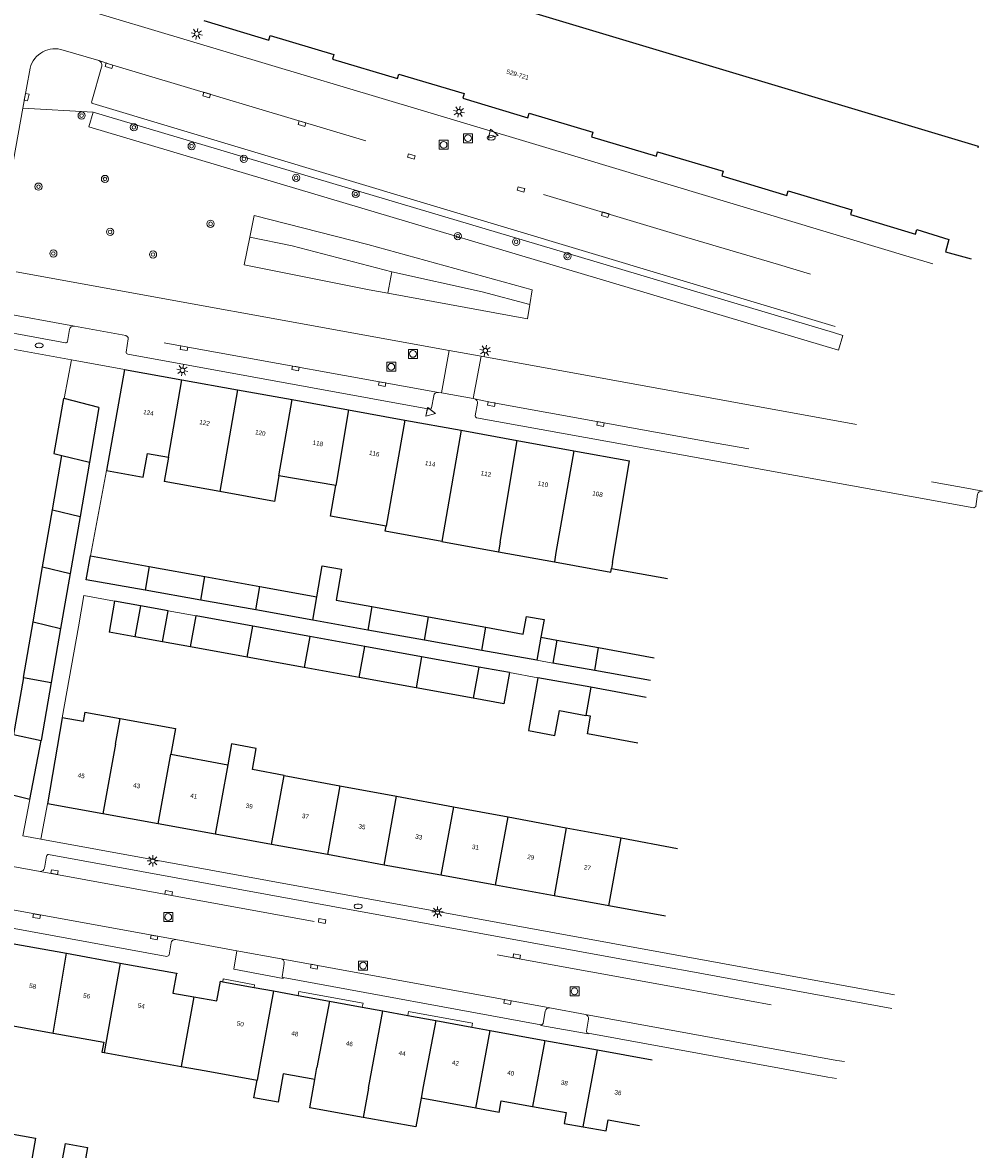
# Model space of a CAD drawing. Extents: x 131101 to 132041, y 397511 to 398853.
# Tile 79 of 80: x 131773 to 131879, y 398522 to 398647. Entities that reach past the tile are written whole.
import ezdxf
from ezdxf.enums import TextEntityAlignment as Align

# ---------------------------------------------------------------- set-up
doc = ezdxf.new("R2010")
doc.units = 0
doc.linetypes.add('DGN Style 1', pattern=[30.960434, 0.051515, -30.90892])
doc.linetypes.add('DGN Style 2', pattern=[51.514866, 30.90892, -20.605946])
doc.layers.add('_vervallen situatie', color=250, linetype='Continuous', lineweight=9, plot=False)
for name, color, linetype, lineweight in [('gg-afsc-erfafscheiding', 250, 'Continuous', 9), ('gg-afsc-muur', 250, 'Continuous', 9), ('gg-bbg-bijgebouw', 10, 'Continuous', 25), ('gg-bbg-gedigitaliseerde bebouwing', 10, 'Continuous', 25), ('gg-bbg-gedigitaliseerde bijgebouw', 10, 'Continuous', 25), ('gg-bbg-hoofdgebouw', 10, 'Continuous', 25), ('gg-bbg-luifel en loopbrug', 10, 'DGN Style 2', 25), ('gg-bbg-tussenscheiding', 10, 'Continuous', 25), ('gg-knt-verharding', 250, 'Continuous', 9), ('gg-knt-verharding nz', 250, 'DGN Style 2', 9), ('gt-grn-groengrens', 250, 'Continuous', 9), ('gt-grn-vlakafsluiter', 250, 'DGN Style 1', 9), ('gt-grn-weggrens', 250, 'Continuous', 9), ('gt-symb-boom', 250, 'Continuous', 9), ('gt-symb-brandkraan', 250, 'Continuous', 9), ('gt-symb-kolk', 250, 'Continuous', 9), ('gt-symb-lichtmast', 250, 'Continuous', 9), ('gt-symb-rioolschacht', 250, 'Continuous', 9), ('gt-symb-waterafsluiter', 250, 'Continuous', 9), ('X-AL-huisnummers', 2, 'Continuous', 25)]:
    doc.layers.add(name, color=color, linetype=linetype, lineweight=lineweight)
doc.styles.add('CS Annotative', font='arial.ttf')

# ---------------------------------------------------------------- blocks, each defined once
blk = doc.blocks.new('gt0-KOLK')
at = {"layer": 'gt-symb-kolk', "flags": 128}
blk.add_lwpolyline([(0, 0), (0.38, 0), (0.38, 0.4), (-0.38, 0.4), (-0.38, 0), (0, 0)], dxfattribs=at)
blk = doc.blocks.new('gt0-RS')
at = {"layer": 'gt-symb-rioolschacht', "flags": 128}
blk.add_lwpolyline([(-0.5, -0.5), (0.5, -0.5), (0.5, 0.5), (-0.5, 0.5), (-0.5, -0.5)], close=True, dxfattribs=at)
at = {"layer": 'gt-symb-rioolschacht'}
blk.add_circle((0, 0), 0.375, dxfattribs=at)
blk = doc.blocks.new('gt0-WAFSL')
at = {"layer": 'gt-symb-waterafsluiter'}
for p, q in [((-0.5, -0.33), (0, 0.67)), ((0, 0.67), (0.5, -0.33)), ((0.5, -0.33), (-0.5, -0.33))]:
    blk.add_line(p, q, dxfattribs=at)
blk = doc.blocks.new('gt0-LMAST')
at = {"layer": 'gt-symb-lichtmast'}
for p, q in [((-0.18, 0.17), (-0.45, 0.44)), ((-0.01, 0.25), (-0.01, 0.62)), ((0.17, 0.17), (0.44, 0.44)), ((-0.26, 0), (-0.63, 0)), ((-0.18, -0.18), (-0.45, -0.45)), ((-0.01, -0.25), (-0.01, -0.63)), ((0.44, -0.45), (0.17, -0.18)), ((0.24, 0), (0.62, 0))]:
    blk.add_line(p, q, dxfattribs=at)
blk.add_circle((-0.01, 0), 0.25, dxfattribs=at)
blk = doc.blocks.new('gt0-BOOM')
at = {"layer": 'gt-symb-boom'}
for radius in [0.4, 0.2]:
    blk.add_circle((0, 0), radius, dxfattribs=at)
blk = doc.blocks.new('gt0-BR')
at = {"layer": 'gt-symb-brandkraan', "extrusion": (0, 0, -1)}
for centre, radius, start, end in [((0.24, 0), 0.206, 287.5669, 72.4331), ((-0.6, -2.66), 3, 72.4331, 73.108), ((0, -0.69), 0.938, 73.108, 106.892), ((0.6, -2.66), 3, 106.892, 107.5669), ((-0.24, 0), 0.206, 107.5669, 252.433), ((-0.6, 2.66), 3, 286.892, 287.5669), ((0.6, 2.66), 3, 252.433, 253.1079)]:
    blk.add_arc(centre, radius, start, end, dxfattribs=at)
at = {"layer": 'gt-symb-brandkraan'}
blk.add_arc((0, 0.69), 0.938, 253.108, 286.8921, dxfattribs=at)
blk = doc.blocks.new('_vervallen situatie')
at = {"layer": 'gt-symb-brandkraan'}
for p in [(131824.52, 398634.63), (131774.4, 398611.6), (131809.76, 398549.39)]:
    blk.add_blockref('gt0-BR', p, dxfattribs=at)

msp = doc.modelspace()

# ---------------------------------------------------------------- linework, layer by layer
at = {"layer": 'gg-afsc-erfafscheiding'}
for p, q in [((131781.86, 398597.74), (131780.09, 398588.28)), ((131791.8, 398581.6), (131788.71, 398582.16)), ((131776.96, 398570.3), (131778.74, 398580.4)), ((131831.36, 398576.36), (131829.6, 398576.68)), ((131826.56, 398575.31), (131829.71, 398574.74)), ((131775.3, 398560.76), (131774.59, 398556.82))]:
    msp.add_line(p, q, dxfattribs=at)
at = {"layer": 'gg-afsc-erfafscheiding', "flags": 128}
msp.add_lwpolyline([(131782.76, 398583.24), (131779.36, 398583.85), (131778.74, 398580.4)], dxfattribs=at)
at = {"layer": 'gg-afsc-muur'}
for p, q in [((131765.75, 398612.23), (131777.98, 398610.02)), ((131777.98, 398610.02), (131777.18, 398605.71))]:
    msp.add_line(p, q, dxfattribs=at)
at = {"layer": 'gg-bbg-bijgebouw'}
for p, q in [((131777.1, 398605.73), (131777.18, 398605.71)), ((131781.02, 398604.73), (131777.18, 398605.71)), ((131773.35, 398561.24), (131768.05, 398562.53))]:
    msp.add_line(p, q, dxfattribs=at)
at = {"layer": 'gg-bbg-gedigitaliseerde bebouwing'}
for p, q in [((131788.72, 398599.22), (131788.25, 398596.52)), ((131794.42, 398595.4), (131788.25, 398596.52)), ((131807.28, 398596.06), (131800.99, 398597.13)), ((131800.49, 398594.3), (131794.42, 398595.4)), ((131819.05, 398589.86), (131825.33, 398588.72)), ((131825.33, 398588.72), (131831.53, 398587.6)), ((131837.88, 398586.86), (131844.08, 398585.74)), ((131779.45, 398570.93), (131783.36, 398570.23)), ((131789, 398566.25), (131795.31, 398565.08)), ((131801.58, 398563.91), (131807.75, 398562.77)), ((131807.75, 398562.77), (131814.03, 398561.6)), ((131814.03, 398561.6), (131820.35, 398560.43)), ((131820.35, 398560.43), (131826.41, 398559.31)), ((131826.41, 398559.31), (131832.84, 398558.11)), ((131832.84, 398558.11), (131838.93, 398556.98)), ((131838.93, 398556.98), (131845.2, 398555.82)), ((131769.83, 398536.42), (131775.93, 398535.33)), ((131781.62, 398533.16), (131790.14, 398531.62)), ((131790.14, 398531.62), (131792.91, 398531.13)), ((131792.91, 398531.13), (131798.56, 398530.11)), ((131816.75, 398528.1), (131816.18, 398524.94)), ((131822.82, 398527), (131816.75, 398528.1)), ((131825.4, 398526.53), (131822.82, 398527)), ((131816.18, 398524.94), (131810.32, 398525.98))]:
    msp.add_line(p, q, dxfattribs=at)
at = {"layer": 'gg-bbg-gedigitaliseerde bebouwing', "flags": 128}
for points in [[(131781.86, 398597.74), (131785.92, 398597.01), (131786.39, 398599.62), (131788.72, 398599.22)], [(131800.99, 398597.13), (131800.98, 398597.13), (131800.49, 398594.3)], [(131812.88, 398591.55), (131806.7, 398592.65), (131807.28, 398596.06)], [(131819.05, 398589.86), (131812.78, 398590.99), (131812.88, 398591.55)], [(131831.53, 398587.6), (131837.81, 398586.46), (131837.88, 398586.86)], [(131779.45, 398570.93), (131779.26, 398569.89), (131776.96, 398570.3)], [(131783.36, 398570.23), (131789.52, 398569.11), (131789, 398566.25)], [(131801.58, 398563.91), (131798.04, 398564.57), (131798.47, 398566.9), (131795.73, 398567.41), (131795.31, 398565.08)], [(131775.93, 398535.33), (131781.57, 398534.32), (131781.36, 398533.21), (131781.62, 398533.16)], [(131804.96, 398530.19), (131801.47, 398530.82), (131800.91, 398527.67), (131798.21, 398528.15), (131798.56, 398530.11)], [(131810.32, 398525.98), (131804.4, 398527.05), (131804.96, 398530.19)], [(131825.4, 398526.53), (131825.63, 398527.83), (131829.12, 398527.2)], [(131829.12, 398527.2), (131832.84, 398526.53), (131832.61, 398525.3), (131834.72, 398524.92)], [(131834.72, 398524.92), (131837.28, 398524.47), (131837.51, 398525.72), (131840.99, 398525.09)]]:
    msp.add_lwpolyline(points, dxfattribs=at)
at = {"layer": 'gg-bbg-gedigitaliseerde bijgebouw'}
for p, q in [((131781.02, 398604.73), (131779.97, 398598.66)), ((131775.86, 398593.37), (131776.91, 398599.41)), ((131779.97, 398598.66), (131778.93, 398592.62)), ((131774.76, 398587.03), (131775.86, 398593.37)), ((131778.93, 398592.62), (131777.83, 398586.31)), ((131780.09, 398588.28), (131786.61, 398587.09)), ((131773.71, 398580.94), (131774.76, 398587.03)), ((131777.83, 398586.31), (131776.77, 398580.2)), ((131786.61, 398587.09), (131792.78, 398585.98)), ((131792.78, 398585.98), (131798.86, 398584.88)), ((131798.86, 398584.88), (131805.18, 398583.73)), ((131792.32, 398583.35), (131786.15, 398584.45)), ((131782.76, 398583.24), (131782.14, 398579.79)), ((131785.62, 398582.72), (131782.76, 398583.24)), ((131788.71, 398582.16), (131785.62, 398582.72)), ((131798.41, 398582.26), (131792.32, 398583.35)), ((131811.3, 398582.63), (131817.59, 398581.49)), ((131798.09, 398580.47), (131791.8, 398581.6)), ((131804.74, 398581.13), (131798.41, 398582.26)), ((131810.84, 398580.03), (131804.74, 398581.13)), ((131817.59, 398581.49), (131823.92, 398580.34)), ((131772.64, 398574.78), (131773.71, 398580.94)), ((131776.77, 398580.2), (131775.73, 398574.21)), ((131804.42, 398579.32), (131798.09, 398580.47)), ((131817.14, 398578.91), (131810.84, 398580.03)), ((131784.99, 398579.28), (131782.14, 398579.79)), ((131788.08, 398578.72), (131784.99, 398579.28)), ((131810.52, 398578.21), (131804.42, 398579.32)), ((131823.49, 398577.77), (131817.14, 398578.91)), ((131831.82, 398578.91), (131836.43, 398578.08)), ((131797.47, 398577.02), (131791.18, 398578.16)), ((131816.81, 398577.07), (131810.52, 398578.21)), ((131829.6, 398576.68), (131823.49, 398577.77)), ((131836.43, 398578.08), (131842.61, 398576.96)), ((131803.78, 398575.88), (131797.47, 398577.02)), ((131823.17, 398575.92), (131816.81, 398577.07)), ((131836.01, 398575.53), (131831.36, 398576.36)), ((131809.9, 398574.77), (131803.78, 398575.88)), ((131826.56, 398575.31), (131823.17, 398575.92)), ((131842.18, 398574.43), (131836.01, 398575.53)), ((131772.64, 398574.78), (131771.54, 398568.46)), ((131775.73, 398574.21), (131774.62, 398567.78)), ((131816.19, 398573.63), (131809.9, 398574.77)), ((131822.54, 398572.48), (131816.19, 398573.63)), ((131835.58, 398573.68), (131829.71, 398574.74)), ((131841.7, 398572.57), (131835.58, 398573.68)), ((131773.35, 398561.24), (131774.62, 398567.78))]:
    msp.add_line(p, q, dxfattribs=at)
at = {"layer": 'gg-bbg-gedigitaliseerde bijgebouw', "flags": 128}
for points in [[(131777.1, 398605.73), (131776.03, 398599.61), (131776.91, 398599.41)], [(131786.15, 398584.45), (131779.61, 398585.62), (131780.09, 398588.28)], [(131805.18, 398583.73), (131805.77, 398587.17), (131807.92, 398586.8), (131807.33, 398583.34), (131811.3, 398582.63)], [(131823.92, 398580.34), (131828.09, 398579.58), (131828.43, 398581.54), (131830.4, 398581.2), (131830.05, 398579.23)], [(131826.56, 398575.31), (131825.94, 398571.86), (131822.54, 398572.48)], [(131829.71, 398574.74), (131828.65, 398568.88), (131831.6, 398568.34), (131832.1, 398571.1), (131835.03, 398570.57)], [(131840.8, 398567.49), (131835.19, 398568.51), (131835.55, 398570.48), (131835.03, 398570.57)], [(131767.77, 398524.79), (131773.98, 398523.68), (131773.38, 398520.32)], [(131776.69, 398519.72), (131777.3, 398523.09), (131779.77, 398522.65), (131779.17, 398519.28)]]:
    msp.add_lwpolyline(points, dxfattribs=at)
at = {"layer": 'gg-bbg-hoofdgebouw'}
for p, q in [((131783.86, 398608.95), (131781.86, 398597.74)), ((131783.86, 398608.95), (131790.21, 398607.8)), ((131790.21, 398607.8), (131796.39, 398606.68)), ((131796.39, 398606.68), (131802.44, 398605.59)), ((131802.44, 398605.59), (131808.71, 398604.45)), ((131808.71, 398604.45), (131814.96, 398603.32)), ((131814.96, 398603.32), (131821.19, 398602.19)), ((131821.19, 398602.19), (131827.39, 398601.07)), ((131827.39, 398601.07), (131833.7, 398599.92)), ((131833.7, 398599.92), (131839.85, 398598.81)), ((131776.96, 398570.3), (131775.3, 398560.76)), ((131781.45, 398559.64), (131775.3, 398560.76)), ((131787.59, 398558.53), (131781.45, 398559.64)), ((131793.92, 398557.38), (131787.59, 398558.53)), ((131800.17, 398556.24), (131793.92, 398557.38)), ((131806.37, 398555.12), (131800.17, 398556.24)), ((131812.66, 398553.97), (131806.37, 398555.12)), ((131818.96, 398552.83), (131812.66, 398553.97)), ((131825.02, 398551.73), (131818.96, 398552.83)), ((131831.51, 398550.55), (131825.02, 398551.73)), ((131837.59, 398549.45), (131831.51, 398550.55)), ((131843.87, 398548.3), (131837.59, 398549.45)), ((131771.4, 398545.27), (131777.44, 398544.18)), ((131777.44, 398544.18), (131783.38, 398543.1)), ((131783.38, 398543.1), (131789.63, 398541.96)), ((131794.5, 398541.08), (131794.75, 398541.03)), ((131794.75, 398541.03), (131798.23, 398540.4)), ((131798.23, 398540.4), (131800.4, 398540.01)), ((131800.4, 398540.01), (131803.13, 398539.51)), ((131803.13, 398539.51), (131806.59, 398538.88)), ((131806.59, 398538.88), (131810.23, 398538.21)), ((131810.23, 398538.21), (131812.5, 398537.8)), ((131812.5, 398537.8), (131815.27, 398537.29)), ((131815.27, 398537.29), (131818.37, 398536.73)), ((131818.37, 398536.73), (131822.39, 398536)), ((131822.39, 398536), (131824.4, 398535.63)), ((131824.4, 398535.63), (131830.47, 398534.52)), ((131830.47, 398534.52), (131836.3, 398533.46)), ((131836.3, 398533.46), (131842.37, 398532.35))]:
    msp.add_line(p, q, dxfattribs=at)
at = {"layer": 'gg-bbg-hoofdgebouw', "flags": 128}
for points in [[(131878.55, 398633.54), (131878.59, 398633.66), (131777.87, 398663.91), (131774.75, 398653.51)], [(131792.65, 398647.64), (131799.86, 398645.48), (131800.02, 398645.98), (131807.08, 398643.88), (131806.92, 398643.36), (131814.14, 398641.2), (131814.29, 398641.7), (131821.54, 398639.53), (131821.38, 398639.02), (131828.59, 398636.86), (131828.73, 398637.36), (131835.8, 398635.26), (131835.64, 398634.74), (131842.85, 398632.59), (131842.98, 398633.06), (131850.26, 398630.92), (131850.11, 398630.4), (131857.31, 398628.23), (131857.46, 398628.75), (131864.51, 398626.63), (131864.36, 398626.12), (131871.57, 398623.95), (131871.72, 398624.45), (131875.28, 398623.36), (131874.92, 398621.98), (131877.77, 398621.22)], [(131789.63, 398541.96), (131789.23, 398539.76), (131791.53, 398539.35)], [(131791.53, 398539.35), (131794.1, 398538.89), (131794.5, 398541.08)]]:
    msp.add_lwpolyline(points, dxfattribs=at)
at = {"layer": 'gg-bbg-luifel en loopbrug'}
for p, q in [((131788.08, 398578.72), (131788.71, 398582.16)), ((131791.18, 398578.16), (131791.8, 398581.6)), ((131791.18, 398578.16), (131788.08, 398578.72)), ((131830.05, 398579.23), (131829.6, 398576.68)), ((131830.05, 398579.23), (131831.82, 398578.91)), ((131831.82, 398578.91), (131831.36, 398576.36))]:
    msp.add_line(p, q, dxfattribs=at)
at = {"layer": 'gg-bbg-tussenscheiding'}
for p, q in [((131788.72, 398599.22), (131790.21, 398607.8)), ((131796.39, 398606.68), (131794.42, 398595.4)), ((131800.99, 398597.13), (131802.44, 398605.59)), ((131808.71, 398604.45), (131807.28, 398596.06)), ((131814.96, 398603.32), (131812.88, 398591.55)), ((131821.19, 398602.19), (131819.23, 398590.91)), ((131825.51, 398589.78), (131827.39, 398601.07)), ((131833.7, 398599.92), (131831.71, 398588.65)), ((131776.91, 398599.41), (131779.97, 398598.66)), ((131837.99, 398587.52), (131839.85, 398598.81)), ((131775.86, 398593.37), (131778.93, 398592.62)), ((131819.23, 398590.91), (131819.05, 398589.86)), ((131825.51, 398589.78), (131825.33, 398588.72)), ((131831.71, 398588.65), (131831.53, 398587.6)), ((131837.99, 398587.52), (131837.88, 398586.86)), ((131774.76, 398587.03), (131777.83, 398586.31)), ((131786.61, 398587.09), (131786.15, 398584.45)), ((131792.32, 398583.35), (131792.78, 398585.98)), ((131798.41, 398582.26), (131798.86, 398584.88)), ((131804.74, 398581.13), (131805.18, 398583.73)), ((131785.62, 398582.72), (131784.99, 398579.28)), ((131811.3, 398582.63), (131810.84, 398580.03)), ((131817.14, 398578.91), (131817.59, 398581.49)), ((131773.71, 398580.94), (131776.77, 398580.2)), ((131797.47, 398577.02), (131798.09, 398580.47)), ((131823.49, 398577.77), (131823.92, 398580.34)), ((131804.42, 398579.32), (131803.78, 398575.88)), ((131809.9, 398574.77), (131810.52, 398578.21)), ((131836.01, 398575.53), (131836.43, 398578.08)), ((131816.81, 398577.07), (131816.19, 398573.63)), ((131823.17, 398575.92), (131822.54, 398572.48)), ((131772.64, 398574.78), (131775.73, 398574.21)), ((131835.58, 398573.68), (131835.03, 398570.57)), ((131782.85, 398567.39), (131783.36, 398570.23)), ((131771.54, 398568.46), (131774.62, 398567.78)), ((131782.85, 398567.39), (131781.45, 398559.64)), ((131787.59, 398558.53), (131789, 398566.25)), ((131795.31, 398565.08), (131793.92, 398557.38)), ((131800.17, 398556.24), (131801.58, 398563.91)), ((131807.75, 398562.77), (131806.37, 398555.12)), ((131812.66, 398553.97), (131814.03, 398561.6)), ((131820.35, 398560.43), (131818.96, 398552.83)), ((131825.02, 398551.73), (131826.41, 398559.31)), ((131832.84, 398558.11), (131831.51, 398550.55)), ((131837.59, 398549.45), (131838.93, 398556.98)), ((131775.93, 398535.33), (131777.44, 398544.18)), ((131783.38, 398543.1), (131781.62, 398533.16)), ((131800.4, 398540.01), (131798.78, 398531.36)), ((131791.53, 398539.35), (131790.14, 398531.62)), ((131806.59, 398538.88), (131805.19, 398531.5)), ((131810.91, 398529.23), (131812.5, 398537.8)), ((131818.37, 398536.73), (131816.98, 398529.42)), ((131822.82, 398527), (131824.4, 398535.63)), ((131830.47, 398534.52), (131829.12, 398527.2)), ((131834.72, 398524.92), (131836.3, 398533.46)), ((131798.78, 398531.36), (131798.56, 398530.11)), ((131804.96, 398530.19), (131805.19, 398531.5)), ((131810.91, 398529.23), (131810.32, 398525.98)), ((131816.98, 398529.42), (131816.75, 398528.1))]:
    msp.add_line(p, q, dxfattribs=at)
at = {"layer": 'gg-knt-verharding'}
for p, q in [((131781.01, 398643.2), (131777.05, 398644.36)), ((131772.58, 398637.94), (131773.38, 398642.36)), ((131819.88, 398611.04), (131771.85, 398619.76)), ((131784.02, 398612.69), (131778.3, 398613.74)), ((131819.01, 398606.33), (131819.88, 398611.04)), ((131823.4, 398610.4), (131819.88, 398611.04)), ((131822.53, 398605.7), (131823.4, 398610.4)), ((131865.06, 398602.82), (131823.4, 398610.4)), ((131819.01, 398606.33), (131818.69, 398606.4)), ((131822.53, 398605.7), (131819.01, 398606.33)), ((131822.69, 398605.67), (131822.53, 398605.7)), ((131774.59, 398556.82), (131869.26, 398539.59)), ((131774.5, 398553.27), (131766.75, 398554.68)), ((131796.33, 398544.47), (131789.55, 398545.7)), ((131801.24, 398543.56), (131796.33, 398544.47)), ((131830.05, 398536.26), (131801.47, 398541.48)), ((131834.99, 398537.39), (131831.02, 398538.12))]:
    msp.add_line(p, q, dxfattribs=at)
at = {"layer": 'gg-knt-verharding', "flags": 128}
for points in [[(131873.51, 398620.67), (131870.88, 398621.44), (131834.92, 398632.25), (131816.75, 398637.69), (131774.24, 398650.47), (131773.89, 398650.59)], [(131781.32, 398642.47), (131780.23, 398638.68), (131780.21, 398638.61), (131780.23, 398638.53), (131780.28, 398638.46), (131780.36, 398638.43), (131862.69, 398613.71)], [(131769.83, 398622.74), (131770.24, 398624.95), (131772.58, 398637.94)], [(131766.07, 398613.97), (131777.31, 398611.89), (131777.38, 398611.9), (131777.45, 398611.93), (131777.5, 398611.98), (131777.53, 398612.04), (131777.77, 398613.38), (131777.83, 398613.54), (131777.95, 398613.66), (131778.12, 398613.73), (131778.3, 398613.74)], [(131784.02, 398612.69), (131784.16, 398612.61), (131784.25, 398612.47), (131784.27, 398612.33), (131784.03, 398610.87), (131784.04, 398610.78), (131784.09, 398610.7), (131784.15, 398610.66), (131784.22, 398610.63), (131817.68, 398604.53), (131817.75, 398604.54), (131817.82, 398604.57), (131817.87, 398604.63), (131817.91, 398604.7), (131818.17, 398606.03), (131818.22, 398606.19), (131818.33, 398606.31), (131818.5, 398606.39), (131818.69, 398606.4)], [(131822.69, 398605.67), (131822.83, 398605.61), (131822.93, 398605.49), (131822.99, 398605.35), (131822.99, 398605.2), (131822.75, 398603.78), (131822.77, 398603.69), (131822.82, 398603.63), (131822.9, 398603.59), (131844.83, 398599.61), (131878.04, 398593.6), (131878.11, 398593.61), (131878.18, 398593.65), (131878.23, 398593.69), (131878.26, 398593.75), (131878.48, 398595.1), (131878.54, 398595.25), (131878.65, 398595.37), (131878.82, 398595.45), (131879.01, 398595.45)], [(131773.35, 398561.24), (131772.57, 398557.19), (131774.59, 398556.82)], [(131774.5, 398553.27), (131774.67, 398553.28), (131774.82, 398553.35), (131774.92, 398553.48), (131774.98, 398553.63), (131775.21, 398554.96), (131775.23, 398555.02), (131775.28, 398555.08), (131775.36, 398555.12), (131775.44, 398555.12), (131806.79, 398549.42), (131839.6, 398543.42), (131846.26, 398542.22), (131868.98, 398538.07)], [(131756.06, 398549.77), (131788.57, 398543.84), (131788.64, 398543.85), (131788.7, 398543.88), (131788.76, 398543.93), (131788.8, 398544.01), (131789.02, 398545.34), (131789.08, 398545.48), (131789.19, 398545.6), (131789.36, 398545.69), (131789.55, 398545.7)], [(131801.47, 398541.48), (131801.45, 398541.39), (131795.97, 398542.42), (131796.33, 398544.47)], [(131801.48, 398543.4), (131801.38, 398543.5), (131801.24, 398543.56)], [(131801.55, 398543.04), (131801.33, 398541.58), (131801.39, 398541.51), (131801.47, 398541.48)], [(131798.23, 398540.4), (131798.29, 398540.68), (131794.8, 398541.36), (131794.75, 398541.03)], [(131803.13, 398539.51), (131803.2, 398539.95), (131810.31, 398538.65), (131810.23, 398538.21)], [(131815.27, 398537.29), (131815.35, 398537.73), (131822.46, 398536.43), (131822.39, 398536)], [(131830.05, 398536.26), (131830.11, 398536.26), (131830.18, 398536.28), (131830.25, 398536.34), (131830.29, 398536.41), (131830.52, 398537.77), (131830.57, 398537.92), (131830.68, 398538.04), (131830.84, 398538.11), (131831.02, 398538.12)], [(131834.99, 398537.39), (131835.14, 398537.32), (131835.26, 398537.21), (131835.33, 398537.05), (131835.33, 398536.87), (131835.1, 398535.54), (131835.11, 398535.47), (131835.14, 398535.41), (131835.2, 398535.35), (131835.29, 398535.32)], [(131835.29, 398535.32), (131835.27, 398535.24), (131830.04, 398536.17), (131830.05, 398536.26)], [(131835.29, 398535.32), (131856.92, 398531.36), (131861.86, 398530.44), (131862.82, 398530.29)]]:
    msp.add_lwpolyline(points, dxfattribs=at)
at = {"layer": 'gg-knt-verharding'}
for centre, radius, start, end in [((131776.15, 398641.64), 2.86, 117.7709, 165.4211), ((131776.15, 398641.65), 2.86, 71.6103, 117.8491), ((131780.79, 398642.67), 0.569, 22.5553, 67.069), ((131780.79, 398642.67), 0.565, 339.4152, 23.0399), ((131801.14, 398543.15), 0.418, 344.6811, 35.7581)]:
    msp.add_arc(centre, radius, start, end, dxfattribs=at)
at = {"layer": 'gg-knt-verharding nz'}
for p, q in [((131778.3, 398613.74), (131765.2, 398616.16)), ((131789.55, 398545.7), (131755.76, 398551.84)), ((131831.02, 398538.12), (131801.24, 398543.56))]:
    msp.add_line(p, q, dxfattribs=at)
at = {"layer": 'gg-knt-verharding nz', "flags": 128}
for points in [[(131781.01, 398643.2), (131782.2, 398642.82), (131846.22, 398623.59), (131856.39, 398620.59), (131864.77, 398618.05)], [(131818.69, 398606.4), (131790.49, 398611.49), (131784.02, 398612.69)], [(131822.69, 398605.67), (131824.58, 398605.29), (131849.47, 398600.77), (131877.7, 398595.71), (131879.01, 398595.45)], [(131774.5, 398553.27), (131845.96, 398540.22), (131869.28, 398535.98)], [(131834.99, 398537.39), (131862.85, 398532.3), (131863.7, 398532.17)]]:
    msp.add_lwpolyline(points, dxfattribs=at)
at = {"layer": 'gt-grn-groengrens'}
for p, q in [((131780.39, 398637.48), (131772.58, 398637.94)), ((131780.39, 398637.48), (131862.49, 398613.04)), ((131813.51, 398619.75), (131813.08, 398617.39))]:
    msp.add_line(p, q, dxfattribs=at)
at = {"layer": 'gt-grn-groengrens', "flags": 128}
for points in [[(131780.39, 398637.48), (131779.91, 398635.85), (131863.05, 398611.09), (131863.54, 398612.72), (131862.49, 398613.04)], [(131797.75, 398623.61), (131798.24, 398626.02), (131810.83, 398622.79), (131829.08, 398617.78), (131828.82, 398616.14)], [(131813.08, 398617.39), (131810.98, 398617.77), (131797.13, 398620.56), (131797.75, 398623.61)], [(131813.51, 398619.75), (131802.45, 398622.66), (131797.75, 398623.61)], [(131828.82, 398616.14), (131823.54, 398617.54), (131813.51, 398619.75)], [(131828.82, 398616.14), (131828.57, 398614.57), (131813.08, 398617.39)]]:
    msp.add_lwpolyline(points, dxfattribs=at)
at = {"layer": 'gt-grn-vlakafsluiter'}
msp.add_line((131789.63, 398541.96), (131794.5, 398541.08), dxfattribs=at)
at = {"layer": 'gt-grn-weggrens'}
msp.add_line((131783.86, 398608.95), (131777.98, 398610.02), dxfattribs=at)

# ---------------------------------------------------------------- block references
at = {"layer": '_vervallen situatie'}
msp.add_blockref('_vervallen situatie', (0, 0), dxfattribs=at)
at = {"layer": 'gt-symb-boom'}
for p in [(131779.1, 398637.1), (131784.9, 398635.8), (131791.3, 398633.7), (131797.1, 398632.3), (131781.69, 398630.07), (131802.9, 398630.2), (131774.32, 398629.22), (131809.5, 398628.4), (131793.4, 398625.1), (131782.26, 398624.2), (131820.82, 398623.73), (131827.3, 398623.1), (131775.97, 398621.8), (131787.02, 398621.69), (131833, 398621.5)]:
    msp.add_blockref('gt0-BOOM', p, dxfattribs=at)
at = {"layer": 'gt-symb-kolk'}
for p, rotation in [((131782.2, 398642.82), 162.8385347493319), ((131772.8, 398639.18), 258.5776950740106), ((131793.02, 398639.57), 163.30307449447), ((131803.61, 398636.39), 163.234280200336), ((131815.72, 398632.75), 163.4128259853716), ((131827.88, 398629.1), 163.5712939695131), ((131837.23, 398626.3), 163.3772809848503), ((131790.49, 398611.49), 169.6951535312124), ((131802.85, 398609.25), 169.9261108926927), ((131812.48, 398607.51), 169.6951535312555), ((131824.58, 398605.29), 169.3595244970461), ((131836.68, 398603.09), 169.5890490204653), ((131776.05, 398552.99), 349.6381306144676), ((131788.72, 398550.67), 349.6792739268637), ((131774.15, 398548.49), 169.6633959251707), ((131805.73, 398547.57), 349.6713347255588), ((131787.18, 398546.13), 169.7124760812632), ((131827.32, 398543.64), 349.6301923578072), ((131804.92, 398542.89), 169.6713347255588), ((131826.38, 398538.97), 169.6554575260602)]:
    msp.add_blockref('gt0-KOLK', p, dxfattribs=dict(at, rotation=rotation))
at = {"layer": 'gt-symb-lichtmast'}
for p, rotation in [((131791.88, 398646.15), 258.5776950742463), ((131820.95, 398637.53), 258.5776950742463), ((131823.88, 398611.02), 258.5776950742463), ((131790.29, 398608.84), 258.5776950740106)]:
    msp.add_blockref('gt0-LMAST', p, dxfattribs=dict(at, rotation=rotation))
for p in [(131787, 398554.44), (131818.58, 398548.76)]:
    msp.add_blockref('gt0-LMAST', p, dxfattribs=at)
at = {"layer": 'gt-symb-rioolschacht'}
for p in [(131821.95, 398634.59), (131819.25, 398633.86), (131815.85, 398610.66), (131813.44, 398609.24), (131788.71, 398548.2), (131810.32, 398542.81), (131833.77, 398539.96)]:
    msp.add_blockref('gt0-RS', p, dxfattribs=at)
at = {"layer": 'gt-symb-waterafsluiter'}
for p, rotation in [((131824.66, 398635.03), 258.5776950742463), ((131817.7, 398604.17), 258.5776950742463), ((131817.71, 398604.17), 258.5776950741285)]:
    msp.add_blockref('gt0-WAFSL', p, dxfattribs=dict(at, rotation=rotation))

# ---------------------------------------------------------------- texts
at = {"layer": 'X-AL-huisnummers', "style": 'CS Annotative'}
for s, rotation, p in [('529-721', 343.3, (131827.4, 398641.4)), ('124', 349.7, (131786.47, 398603.9)), ('122', 349.7, (131792.7, 398602.78)), ('120', 349.7, (131798.88, 398601.66)), ('118', 349.7, (131805.26, 398600.5)), ('116', 349.7, (131811.52, 398599.37)), ('114', 349.7, (131817.72, 398598.24)), ('112', 349.7, (131823.91, 398597.12)), ('110', 349.7, (131830.23, 398595.98)), ('108', 349.7, (131836.28, 398594.88)), ('45', 349.7, (131779.02, 398563.64)), ('43', 349.7, (131785.16, 398562.53)), ('41', 349.7, (131791.5, 398561.37)), ('39', 349.7, (131797.65, 398560.26)), ('37', 349.7, (131803.88, 398559.13)), ('35', 349.7, (131810.16, 398557.98)), ('33', 349.7, (131816.45, 398556.84)), ('31', 349.7, (131822.74, 398555.7)), ('29', 349.7, (131828.87, 398554.59)), ('27', 349.7, (131835.16, 398553.44)), ('58', 349.7, (131773.63, 398540.29)), ('56', 349.7, (131779.62, 398539.21)), ('54', 349.7, (131785.68, 398538.1)), ('50', 349.7, (131796.66, 398536.11)), ('48', 349.7, (131802.71, 398535.01)), ('46', 349.7, (131808.76, 398533.91)), ('44', 349.7, (131814.61, 398532.84)), ('42', 349.7, (131820.53, 398531.76)), ('40', 349.7, (131826.65, 398530.65)), ('38', 349.7, (131832.6, 398529.56)), ('36', 349.7, (131838.55, 398528.48))]:
    msp.add_text(s, height=0.5, rotation=rotation, dxfattribs=at).set_placement(p, align=Align.CENTER)

doc.saveas('drawing.dxf')
